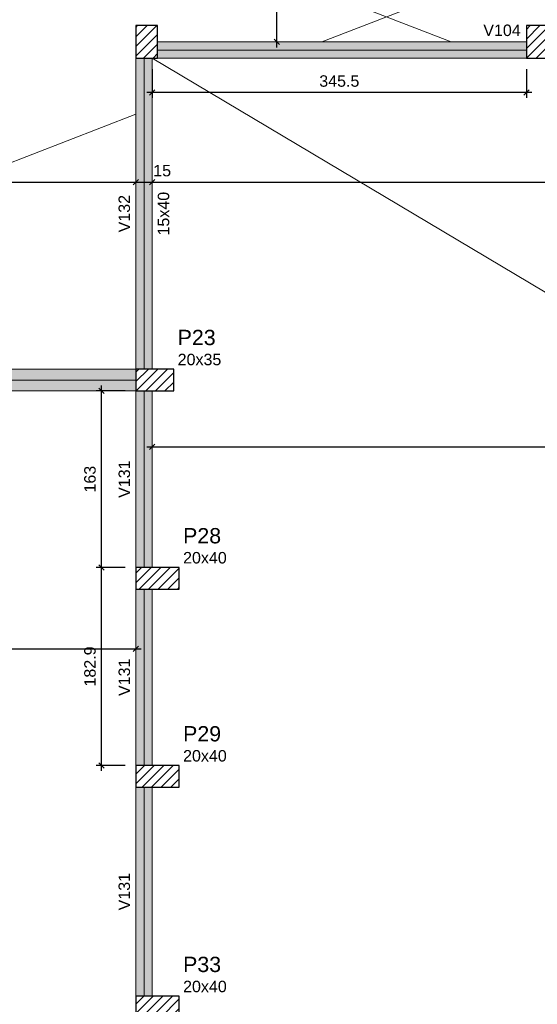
# Model space of a CAD drawing. Header units: millimetres. Extents: x 0 to 119, y 0 to 84.
# Tile 11 of 35: x 21 to 30, y 51 to 69. Entities that reach past the tile are written whole.
import ezdxf

# ---------------------------------------------------------------- set-up
doc = ezdxf.new("R2010")
doc.units = ezdxf.units.MM
doc.header["$MEASUREMENT"] = 0
doc.linetypes.add('NULL', pattern=[0])
doc.layers.get('0').update_dxf_attribs({"lineweight": 18})
for name, color, linetype, lineweight in [('FO-Aberturas', 7, 'Continuous', 5), ('FO-Cotas', 5, 'Continuous', 5), ('FO-Eixos', 5, 'Continuous', 5), ('FO-Hachura pilar que passa', 19, 'Continuous', 5), ('FO-Hachura viga', 43, 'Continuous', 5), ('FO-Pilares', 4, 'Continuous', 30), ('FO-Textos das vigas', 7, 'Continuous', 5), ('FO-Textos dos pilares', 7, 'Continuous', 5), ('FO-Vigas', 1, 'Continuous', 20)]:
    doc.layers.add(name, color=color, linetype=linetype, lineweight=lineweight)
doc.styles.add('Arial', font='txt')
doc.dimstyles.new('UM_50.000000', dxfattribs={"dimtxt": 0.18, "dimasz": 0.1, "dimexe": 0.1, "dimexo": 0.2, "dimgap": 0, "dimtad": 1, "dimtih": 1, "dimtoh": 1, "dimdec": 1, "dimlfac": 50, "dimzin": 0, "dimdsep": 46, "dimtxsty": 'Standard', "dimcen": 0.09, "dimdle": 0.1, "dimadec": 1, "dimazin": 2, "dimtfac": 1, "dimtdec": 4, "dimtofl": 0, "dimtmove": 0, "dimatfit": 3, "dimfxl": 1, "dimtolj": 1, "dimarcsym": 0})

# ---------------------------------------------------------------- blocks, each defined once
blk = doc.blocks.new('_Oblique')
at = {"color": 0, "linetype": 'ByBlock', "lineweight": -2}
blk.add_line((-0.5, -0.5), (0.5, 0.5), dxfattribs=at)
blk = doc.blocks.new('*D115')
at = {"layer": 'Defpoints', "color": 0}
for p in [(10.615, 57.602), (22.758, 57.602), (22.758, 57.602)]:
    blk.add_point(p, dxfattribs=at)
at = {"layer": 'FO-Cotas', "color": 0, "lineweight": -2}
blk.add_line((10.515, 57.602), (22.858, 57.602), dxfattribs=at)
at = {"layer": 'FO-Cotas', "color": 0, "lineweight": -2, "xscale": 0.1, "yscale": 0.1, "zscale": 0.1, "rotation": 180}
blk.add_blockref('_Oblique', (10.615, 57.602), dxfattribs=at)
at = {"layer": 'FO-Cotas', "color": 0, "lineweight": -2, "xscale": 0.1, "yscale": 0.1, "zscale": 0.1}
blk.add_blockref('_Oblique', (22.758, 57.602), dxfattribs=at)
at = {"layer": 'FO-Cotas', "color": 7, "insert": (16.686, 57.814), "char_height": 0.2118, "attachment_point": 5, "rotation": 0.0057, "style": 'Arial'}
blk.add_mtext('\\A1;607.2', dxfattribs=at)
blk = doc.blocks.new('*D119')
at = {"layer": 'Defpoints', "color": 0}
for p in [(23.058, 61.328), (69.395, 61.328), (69.395, 61.328)]:
    blk.add_point(p, dxfattribs=at)
at = {"layer": 'FO-Cotas', "color": 0, "lineweight": -2}
blk.add_line((22.958, 61.328), (69.495, 61.328), dxfattribs=at)
at = {"layer": 'FO-Cotas', "color": 0, "lineweight": -2, "xscale": 0.1, "yscale": 0.1, "zscale": 0.1, "rotation": 180}
blk.add_blockref('_Oblique', (23.058, 61.328), dxfattribs=at)
at = {"layer": 'FO-Cotas', "color": 0, "lineweight": -2, "xscale": 0.1, "yscale": 0.1, "zscale": 0.1}
blk.add_blockref('_Oblique', (69.395, 61.328), dxfattribs=at)
at = {"layer": 'FO-Cotas', "color": 7, "insert": (46.226, 61.54), "char_height": 0.2118, "attachment_point": 5, "rotation": 0.0057, "style": 'Arial'}
blk.add_mtext('\\A1;2316.8', dxfattribs=at)
blk = doc.blocks.new('*D123')
at = {"layer": 'Defpoints', "color": 0}
for p in [(13.059, 66.216), (22.758, 66.216), (22.758, 66.216)]:
    blk.add_point(p, dxfattribs=at)
at = {"layer": 'FO-Cotas', "color": 0, "lineweight": -2}
blk.add_line((12.959, 66.216), (22.858, 66.216), dxfattribs=at)
at = {"layer": 'FO-Cotas', "color": 0, "lineweight": -2, "xscale": 0.1, "yscale": 0.1, "zscale": 0.1, "rotation": 180}
blk.add_blockref('_Oblique', (13.059, 66.216), dxfattribs=at)
at = {"layer": 'FO-Cotas', "color": 0, "lineweight": -2, "xscale": 0.1, "yscale": 0.1, "zscale": 0.1}
blk.add_blockref('_Oblique', (22.758, 66.216), dxfattribs=at)
at = {"layer": 'FO-Cotas', "color": 7, "insert": (17.908, 66.428), "char_height": 0.2118, "attachment_point": 5, "rotation": 0.0057, "style": 'Arial'}
blk.add_mtext('\\A1;485', dxfattribs=at)
blk = doc.blocks.new('*D124')
at = {"layer": 'Defpoints', "color": 0}
for p in [(22.758, 66.216), (23.058, 66.216), (23.058, 66.216)]:
    blk.add_point(p, dxfattribs=at)
at = {"layer": 'FO-Cotas', "color": 0, "lineweight": -2}
blk.add_line((22.658, 66.216), (23.158, 66.216), dxfattribs=at)
at = {"layer": 'FO-Cotas', "color": 0, "lineweight": -2, "xscale": 0.1, "yscale": 0.1, "zscale": 0.1, "rotation": 180}
blk.add_blockref('_Oblique', (22.758, 66.216), dxfattribs=at)
at = {"layer": 'FO-Cotas', "color": 0, "lineweight": -2, "xscale": 0.1, "yscale": 0.1, "zscale": 0.1}
blk.add_blockref('_Oblique', (23.058, 66.216), dxfattribs=at)
at = {"layer": 'FO-Cotas', "color": 7, "insert": (23.243, 66.428), "char_height": 0.2118, "attachment_point": 5, "rotation": 0.0057, "style": 'Arial'}
blk.add_mtext('\\A1;15', dxfattribs=at)
blk = doc.blocks.new('*D125')
at = {"layer": 'Defpoints', "color": 0}
for p in [(23.058, 66.216), (65.518, 66.216), (65.518, 66.216)]:
    blk.add_point(p, dxfattribs=at)
at = {"layer": 'FO-Cotas', "color": 0, "lineweight": -2}
blk.add_line((22.958, 66.216), (65.618, 66.216), dxfattribs=at)
at = {"layer": 'FO-Cotas', "color": 0, "lineweight": -2, "xscale": 0.1, "yscale": 0.1, "zscale": 0.1, "rotation": 180}
blk.add_blockref('_Oblique', (23.058, 66.216), dxfattribs=at)
at = {"layer": 'FO-Cotas', "color": 0, "lineweight": -2, "xscale": 0.1, "yscale": 0.1, "zscale": 0.1}
blk.add_blockref('_Oblique', (65.518, 66.216), dxfattribs=at)
at = {"layer": 'FO-Cotas', "color": 7, "insert": (44.288, 66.428), "char_height": 0.2118, "attachment_point": 5, "rotation": 0.0057, "style": 'Arial'}
blk.add_mtext('\\A1;2123', dxfattribs=at)
blk = doc.blocks.new('*D155')
at = {"layer": 'Defpoints', "color": 0}
for p in [(25.358, 75.656), (25.358, 75.656), (25.358, 68.805)]:
    blk.add_point(p, dxfattribs=at)
at = {"layer": 'FO-Cotas', "color": 0, "lineweight": -2}
blk.add_line((25.358, 68.705), (25.358, 75.756), dxfattribs=at)
at = {"layer": 'FO-Cotas', "color": 0, "lineweight": -2, "xscale": 0.1, "yscale": 0.1, "zscale": 0.1}
for p, rotation in [((25.358, 75.656), 90), ((25.358, 68.805), 270)]:
    blk.add_blockref('_Oblique', p, dxfattribs=dict(at, rotation=rotation))
at = {"layer": 'FO-Cotas', "color": 7, "insert": (25.146, 72.231), "char_height": 0.2118, "attachment_point": 5, "rotation": 90, "style": 'Arial'}
blk.add_mtext('\\A1;342.5', dxfattribs=at)
blk = doc.blocks.new('*D203')
at = {"layer": 'Defpoints', "color": 0}
for p in [(23.058, 68.505), (29.968, 68.505), (23.058, 67.87)]:
    blk.add_point(p, dxfattribs=at)
at = {"layer": 'FO-Cotas', "color": 0, "lineweight": -2}
for p, q in [((23.058, 68.305), (23.058, 67.77)), ((29.968, 68.305), (29.968, 67.77)), ((30.068, 67.87), (22.958, 67.87))]:
    blk.add_line(p, q, dxfattribs=at)
at = {"layer": 'FO-Cotas', "color": 0, "lineweight": -2, "xscale": 0.1, "yscale": 0.1, "zscale": 0.1, "rotation": 180}
blk.add_blockref('_Oblique', (23.058, 67.87), dxfattribs=at)
at = {"layer": 'FO-Cotas', "color": 0, "lineweight": -2, "xscale": 0.1, "yscale": 0.1, "zscale": 0.1}
blk.add_blockref('_Oblique', (29.968, 67.87), dxfattribs=at)
at = {"layer": 'FO-Cotas', "color": 7, "insert": (26.513, 68.082), "char_height": 0.2118, "attachment_point": 5, "rotation": 0.0057, "style": 'Arial'}
blk.add_mtext('\\A1;345.5', dxfattribs=at)
blk = doc.blocks.new('*D230')
at = {"layer": 'Defpoints', "color": 0}
for p in [(22.123, 59.102), (22.758, 59.102), (22.758, 55.445)]:
    blk.add_point(p, dxfattribs=at)
at = {"layer": 'FO-Cotas', "color": 0, "lineweight": -2}
for p, q in [((22.558, 59.102), (22.023, 59.102)), ((22.123, 55.345), (22.123, 59.202)), ((22.558, 55.445), (22.023, 55.445))]:
    blk.add_line(p, q, dxfattribs=at)
at = {"layer": 'FO-Cotas', "color": 0, "lineweight": -2, "xscale": 0.1, "yscale": 0.1, "zscale": 0.1}
for p, rotation in [((22.123, 59.102), 90), ((22.123, 55.445), 270)]:
    blk.add_blockref('_Oblique', p, dxfattribs=dict(at, rotation=rotation))
at = {"layer": 'FO-Cotas', "color": 7, "insert": (21.911, 57.274), "char_height": 0.2118, "attachment_point": 5, "rotation": 90, "style": 'Arial'}
blk.add_mtext('\\A1;182.9', dxfattribs=at)
blk = doc.blocks.new('*D231')
at = {"layer": 'Defpoints', "color": 0}
for p in [(22.123, 62.362), (22.758, 62.362), (22.758, 59.102)]:
    blk.add_point(p, dxfattribs=at)
at = {"layer": 'FO-Cotas', "color": 0, "lineweight": -2}
for p, q in [((22.558, 62.362), (22.023, 62.362)), ((22.123, 59.002), (22.123, 62.462)), ((22.558, 59.102), (22.023, 59.102))]:
    blk.add_line(p, q, dxfattribs=at)
at = {"layer": 'FO-Cotas', "color": 0, "lineweight": -2, "xscale": 0.1, "yscale": 0.1, "zscale": 0.1}
for p, rotation in [((22.123, 62.362), 90), ((22.123, 59.102), 270)]:
    blk.add_blockref('_Oblique', p, dxfattribs=dict(at, rotation=rotation))
at = {"layer": 'FO-Cotas', "color": 7, "insert": (21.911, 60.732), "char_height": 0.2118, "attachment_point": 5, "rotation": 90, "style": 'Arial'}
blk.add_mtext('\\A1;163', dxfattribs=at)

msp = doc.modelspace()

# ---------------------------------------------------------------- hatches: boundary and pattern name
at = {"layer": 'FO-Hachura pilar que passa', "linetype": 'Continuous'}
h = msp.add_hatch(dxfattribs=at)
h.set_pattern_fill('ANSI31', color=19, style=0)
h.paths.add_polyline_path([(22.758, 68.5054), (22.958, 68.5054), (23.158, 68.5054), (23.158, 68.8054), (23.158, 69.1054), (22.958, 69.1054), (22.758, 69.1054), (22.758, 68.8054)])
h = msp.add_hatch(dxfattribs=at)
h.set_pattern_fill('ANSI31', color=19, style=0)
h.paths.add_polyline_path([(29.968, 68.5054), (30.168, 68.5054), (30.368, 68.5054), (30.368, 68.8054), (30.368, 69.1054), (30.168, 69.1054), (29.968, 69.1054), (29.968, 68.8054)])
h = msp.add_hatch(dxfattribs=at)
h.set_pattern_fill('ANSI31', color=19, style=0)
h.paths.add_polyline_path([(23.458, 62.3624), (23.458, 62.5624), (23.458, 62.7624), (23.108, 62.7624), (22.758, 62.7624), (22.758, 62.5624), (22.758, 62.3624), (23.108, 62.3624)])
h = msp.add_hatch(dxfattribs=at)
h.set_pattern_fill('ANSI31', color=19, style=0)
h.paths.add_polyline_path([(22.758, 59.1022), (22.758, 58.9022), (22.758, 58.7022), (23.158, 58.7022), (23.558, 58.7022), (23.558, 58.9022), (23.558, 59.1022), (23.158, 59.1022)])
h = msp.add_hatch(dxfattribs=at)
h.set_pattern_fill('ANSI31', color=19, style=0)
h.paths.add_polyline_path([(23.558, 55.0452), (23.558, 55.2452), (23.558, 55.4452), (23.158, 55.4452), (22.758, 55.4452), (22.758, 55.2452), (22.758, 55.0452), (23.158, 55.0452)])
h = msp.add_hatch(dxfattribs=at)
h.set_pattern_fill('ANSI31', color=19, style=0)
h.paths.add_polyline_path([(23.558, 50.7868), (23.558, 50.9868), (23.558, 51.1868), (23.158, 51.1868), (22.758, 51.1868), (22.758, 50.9868), (22.758, 50.7868), (23.158, 50.7868)])
at = {"layer": 'FO-Hachura viga', "linetype": 'Continuous'}
for points in [[(29.9682, 68.8054), (29.9682, 68.8054), (23.1582, 68.8054), (23.1582, 68.5054), (29.9682, 68.5054), (29.9682, 68.8054)], [(23.0582, 68.5054), (23.0582, 68.5054), (22.7582, 68.5054), (22.7582, 62.7622), (23.0582, 62.7622), (23.0582, 68.5054)], [(22.7582, 62.7622), (22.7582, 62.7622), (13.2586, 62.7622), (13.2586, 62.3622), (22.7582, 62.3622), (22.7582, 62.7622)], [(23.0582, 62.3622), (23.0582, 62.3622), (22.7582, 62.3622), (22.7582, 59.102), (23.0582, 59.102), (23.0582, 62.3622)], [(23.0582, 58.702), (23.0582, 58.702), (22.7582, 58.702), (22.7582, 55.4452), (23.0582, 55.4452), (23.0582, 58.702)], [(23.0582, 55.0452), (23.0582, 55.0452), (22.7582, 55.0452), (22.7582, 51.187), (23.0582, 51.187), (23.0582, 55.0452)]]:
    msp.add_hatch(color=43, dxfattribs=at).paths.add_polyline_path(points)

# ---------------------------------------------------------------- linework, layer by layer
at = {"layer": 'FO-Aberturas'}
for p, q in [((44.055, 75.7352), (26.191, 68.8052)), ((28.578, 68.8052), (12.604, 75.0022)), ((23.058, 68.5052), (65.575, 43.1902)), ((22.758, 67.4732), (13.059, 63.7102))]:
    msp.add_line(p, q, dxfattribs=at)
at = {"layer": 'FO-Eixos'}
for p, q in [((23.158, 68.6554), (29.968, 68.6554)), ((22.908, 62.7624), (22.908, 68.5054)), ((13.2586, 62.5624), (22.758, 62.5624)), ((22.908, 59.1022), (22.908, 62.3624)), ((22.908, 55.4452), (22.908, 58.7022)), ((22.908, 51.1868), (22.908, 55.0452))]:
    msp.add_line(p, q, dxfattribs=at)
at = {"layer": 'FO-Pilares'}
for points in [[(22.758, 68.5054), (22.958, 68.5054), (23.158, 68.5054), (23.158, 68.8054), (23.158, 69.1054), (22.958, 69.1054), (22.758, 69.1054), (22.758, 68.8054), (22.758, 68.5054)], [(29.968, 68.5054), (30.168, 68.5054), (30.368, 68.5054), (30.368, 68.8054), (30.368, 69.1054), (30.168, 69.1054), (29.968, 69.1054), (29.968, 68.8054), (29.968, 68.5054)], [(23.458, 62.3624), (23.458, 62.5624), (23.458, 62.7624), (23.108, 62.7624), (22.758, 62.7624), (22.758, 62.5624), (22.758, 62.3624), (23.108, 62.3624), (23.458, 62.3624)], [(22.758, 59.1022), (22.758, 58.9022), (22.758, 58.7022), (23.158, 58.7022), (23.558, 58.7022), (23.558, 58.9022), (23.558, 59.1022), (23.158, 59.1022), (22.758, 59.1022)], [(23.558, 55.0452), (23.558, 55.2452), (23.558, 55.4452), (23.158, 55.4452), (22.758, 55.4452), (22.758, 55.2452), (22.758, 55.0452), (23.158, 55.0452), (23.558, 55.0452)], [(23.558, 50.7868), (23.558, 50.9868), (23.558, 51.1868), (23.158, 51.1868), (22.758, 51.1868), (22.758, 50.9868), (22.758, 50.7868), (23.158, 50.7868), (23.558, 50.7868)]]:
    msp.add_lwpolyline(points, close=True, dxfattribs=at)
at = {"layer": 'FO-Vigas'}
for p, q in [((23.158, 68.8054), (29.968, 68.8054)), ((22.758, 62.7624), (22.758, 68.5054)), ((23.058, 62.7624), (23.058, 68.5054)), ((23.158, 68.5054), (29.968, 68.5054)), ((13.2586, 62.7624), (22.758, 62.7624)), ((13.2586, 62.3624), (22.758, 62.3624)), ((22.758, 59.1022), (22.758, 62.3624)), ((23.058, 59.1022), (23.058, 62.3624)), ((22.758, 55.4452), (22.758, 58.7022)), ((23.058, 55.4452), (23.058, 58.7022)), ((22.758, 51.1868), (22.758, 55.0452)), ((23.058, 51.1868), (23.058, 55.0452))]:
    msp.add_line(p, q, dxfattribs=at)

# ---------------------------------------------------------------- texts
at = {"layer": 'FO-Textos das vigas', "linetype": 'NULL', "insert": (29.862, 68.9111), "char_height": 0.2118, "width": 1.354561, "attachment_point": 9, "line_spacing_factor": 0.798, "style": 'Arial'}
msp.add_mtext('V104', dxfattribs=at)
at = {"layer": 'FO-Textos das vigas', "linetype": 'NULL', "char_height": 0.2118, "attachment_point": 8, "rotation": 90.00021, "line_spacing_factor": 0.798, "style": 'Arial'}
for s, insert, width in [('15x40', (23.3761, 65.6342), 1.580273), ('V132', (22.6521, 65.6342), 1.354561), ('V131', (22.6521, 60.7322), 1.354561), ('V131', (22.6521, 57.0742), 1.354561), ('V131', (22.6521, 53.1162), 1.354561)]:
    msp.add_mtext(s, dxfattribs=dict(at, insert=insert, width=width))
at = {"layer": 'FO-Textos dos pilares', "linetype": 'NULL', "attachment_point": 7, "line_spacing_factor": 0.798, "style": 'Arial'}
for s, insert, char_height, width in [('P23', (23.529, 63.2034), 0.2824, 1.387852), ('20x35', (23.529, 62.8331), 0.2118, 1.580273), ('P28', (23.629, 59.5434), 0.2824, 1.387852), ('20x40', (23.629, 59.1731), 0.2118, 1.580273), ('P29', (23.629, 55.8864), 0.2824, 1.387852), ('20x40', (23.629, 55.5161), 0.2118, 1.580273), ('P33', (23.629, 51.6284), 0.2824, 1.387852), ('20x40', (23.629, 51.2571), 0.2118, 1.580273)]:
    msp.add_mtext(s, dxfattribs=dict(at, insert=insert, char_height=char_height, width=width))

# ---------------------------------------------------------------- dimensions: what is measured, and where the dimension line sits
at = {"layer": 'FO-Cotas'}
for base, p1, p2, override, picture, middle in [((25.358, 75.656), (25.358, 68.8054), (25.358, 75.656), {"dimtxt": 0.2118, "dimasz": 0.1, "dimexe": 0.1, "dimexo": 0.2, "dimtad": 1, "dimtih": 0, "dimtoh": 0, "dimdec": 1, "dimlfac": 50, "dimzin": 8, "dimtxsty": 'Arial', "dimblk": 'Oblique', "dimblk1": 'Oblique', "dimblk2": 'Oblique', "dimsah": 1, "dimdle": 0.1, "dimse1": 1, "dimse2": 1, "dimclrt": 7, "dimadec": 1, "dimazin": 3, "dimtmove": 2, "dimldrblk": 'Oblique'}, '*D155', (25.1462, 72.2307)), ((22.1226, 62.3624), (22.758, 59.1022), (22.758, 62.3624), {"dimtxt": 0.2118, "dimasz": 0.1, "dimexe": 0.1, "dimexo": 0.2, "dimtad": 1, "dimtih": 0, "dimtoh": 0, "dimdec": 1, "dimlfac": 50, "dimzin": 8, "dimtxsty": 'Arial', "dimblk": 'Oblique', "dimblk1": 'Oblique', "dimblk2": 'Oblique', "dimsah": 1, "dimdle": 0.1, "dimse1": 0, "dimse2": 0, "dimclrt": 7, "dimadec": 1, "dimazin": 3, "dimtmove": 2, "dimldrblk": 'Oblique'}, '*D231', (21.9108, 60.7323)), ((22.122593, 59.1021765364), (22.757993, 55.4451765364), (22.757993, 59.1021765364), {"dimtxt": 0.2118, "dimasz": 0.1, "dimexe": 0.1, "dimexo": 0.2, "dimtad": 1, "dimtih": 0, "dimtoh": 0, "dimdec": 1, "dimlfac": 50, "dimzin": 8, "dimtxsty": 'Arial', "dimblk": 'Oblique', "dimblk1": 'Oblique', "dimblk2": 'Oblique', "dimsah": 1, "dimdle": 0.1, "dimse1": 0, "dimse2": 0, "dimclrt": 7, "dimadec": 1, "dimazin": 3, "dimtmove": 2, "dimldrblk": 'Oblique'}, '*D230', (21.910793, 57.2736765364))]:
    dim = msp.add_linear_dim(base=base, p1=p1, p2=p2, angle=90, dimstyle='UM_50.000000', override=override, dxfattribs=at)
    dim.commit()
    dim.dimension.update_dxf_attribs({"geometry": picture, "text_midpoint": middle, "dimtype": 160, "text_rotation": 90})
for base, p1, p2, override, picture, middle in [((23.058, 67.87), (29.968, 68.5054), (23.058, 68.5054), {"dimtxt": 0.2118, "dimasz": 0.1, "dimexe": 0.1, "dimexo": 0.2, "dimtad": 1, "dimtih": 0, "dimtoh": 0, "dimdec": 1, "dimlfac": 50, "dimzin": 8, "dimtxsty": 'Arial', "dimblk": 'Oblique', "dimblk1": 'Oblique', "dimblk2": 'Oblique', "dimsah": 1, "dimdle": 0.1, "dimse1": 0, "dimse2": 0, "dimclrt": 7, "dimadec": 1, "dimazin": 3, "dimtmove": 2, "dimldrblk": 'Oblique'}, '*D203', (26.513, 68.0818)), ((22.758, 66.216), (13.0586, 66.216), (22.758, 66.216), {"dimtxt": 0.2118, "dimasz": 0.1, "dimexe": 0.1, "dimexo": 0.2, "dimtad": 1, "dimtih": 0, "dimtoh": 0, "dimdec": 1, "dimlfac": 50, "dimzin": 8, "dimtxsty": 'Arial', "dimblk": 'Oblique', "dimblk1": 'Oblique', "dimblk2": 'Oblique', "dimsah": 1, "dimdle": 0.1, "dimse1": 1, "dimse2": 1, "dimclrt": 7, "dimadec": 1, "dimazin": 3, "dimtmove": 2, "dimldrblk": 'Oblique'}, '*D123', (17.9083, 66.4278)), ((23.058, 66.216), (22.758, 66.216), (23.058, 66.216), {"dimtxt": 0.2118, "dimasz": 0.1, "dimexe": 0.1, "dimexo": 0.2, "dimtad": 1, "dimtih": 0, "dimtoh": 0, "dimdec": 1, "dimlfac": 50, "dimzin": 8, "dimtxsty": 'Arial', "dimblk": 'Oblique', "dimblk1": 'Oblique', "dimblk2": 'Oblique', "dimsah": 1, "dimdle": 0.1, "dimse1": 1, "dimse2": 1, "dimclrt": 7, "dimadec": 1, "dimazin": 3, "dimtmove": 2, "dimldrblk": 'Oblique'}, '*D124', (23.2433, 66.4278)), ((65.518, 66.216), (23.058, 66.216), (65.518, 66.216), {"dimtxt": 0.2118, "dimasz": 0.1, "dimexe": 0.1, "dimexo": 0.2, "dimtad": 1, "dimtih": 0, "dimtoh": 0, "dimdec": 1, "dimlfac": 50, "dimzin": 8, "dimtxsty": 'Arial', "dimblk": 'Oblique', "dimblk1": 'Oblique', "dimblk2": 'Oblique', "dimsah": 1, "dimdle": 0.1, "dimse1": 1, "dimse2": 1, "dimclrt": 7, "dimadec": 1, "dimazin": 3, "dimtmove": 2, "dimldrblk": 'Oblique'}, '*D125', (44.288, 66.4278)), ((69.3946, 61.3282), (23.058, 61.3282), (69.3946, 61.3282), {"dimtxt": 0.2118, "dimasz": 0.1, "dimexe": 0.1, "dimexo": 0.2, "dimtad": 1, "dimtih": 0, "dimtoh": 0, "dimdec": 1, "dimlfac": 50, "dimzin": 8, "dimtxsty": 'Arial', "dimblk": 'Oblique', "dimblk1": 'Oblique', "dimblk2": 'Oblique', "dimsah": 1, "dimdle": 0.1, "dimse1": 1, "dimse2": 1, "dimclrt": 7, "dimadec": 1, "dimazin": 3, "dimtmove": 2, "dimldrblk": 'Oblique'}, '*D119', (46.2263, 61.54)), ((22.758, 57.6022), (10.6146, 57.6022), (22.758, 57.6022), {"dimtxt": 0.2118, "dimasz": 0.1, "dimexe": 0.1, "dimexo": 0.2, "dimtad": 1, "dimtih": 0, "dimtoh": 0, "dimdec": 1, "dimlfac": 50, "dimzin": 8, "dimtxsty": 'Arial', "dimblk": 'Oblique', "dimblk1": 'Oblique', "dimblk2": 'Oblique', "dimsah": 1, "dimdle": 0.1, "dimse1": 1, "dimse2": 1, "dimclrt": 7, "dimadec": 1, "dimazin": 3, "dimtmove": 2, "dimldrblk": 'Oblique'}, '*D115', (16.6863, 57.814))]:
    dim = msp.add_linear_dim(base=base, p1=p1, p2=p2, dimstyle='UM_50.000000', override=override, dxfattribs=at)
    dim.commit()
    dim.dimension.update_dxf_attribs({"geometry": picture, "text_midpoint": middle, "dimtype": 160, "text_rotation": 0.00573})

doc.saveas('drawing.dxf')
